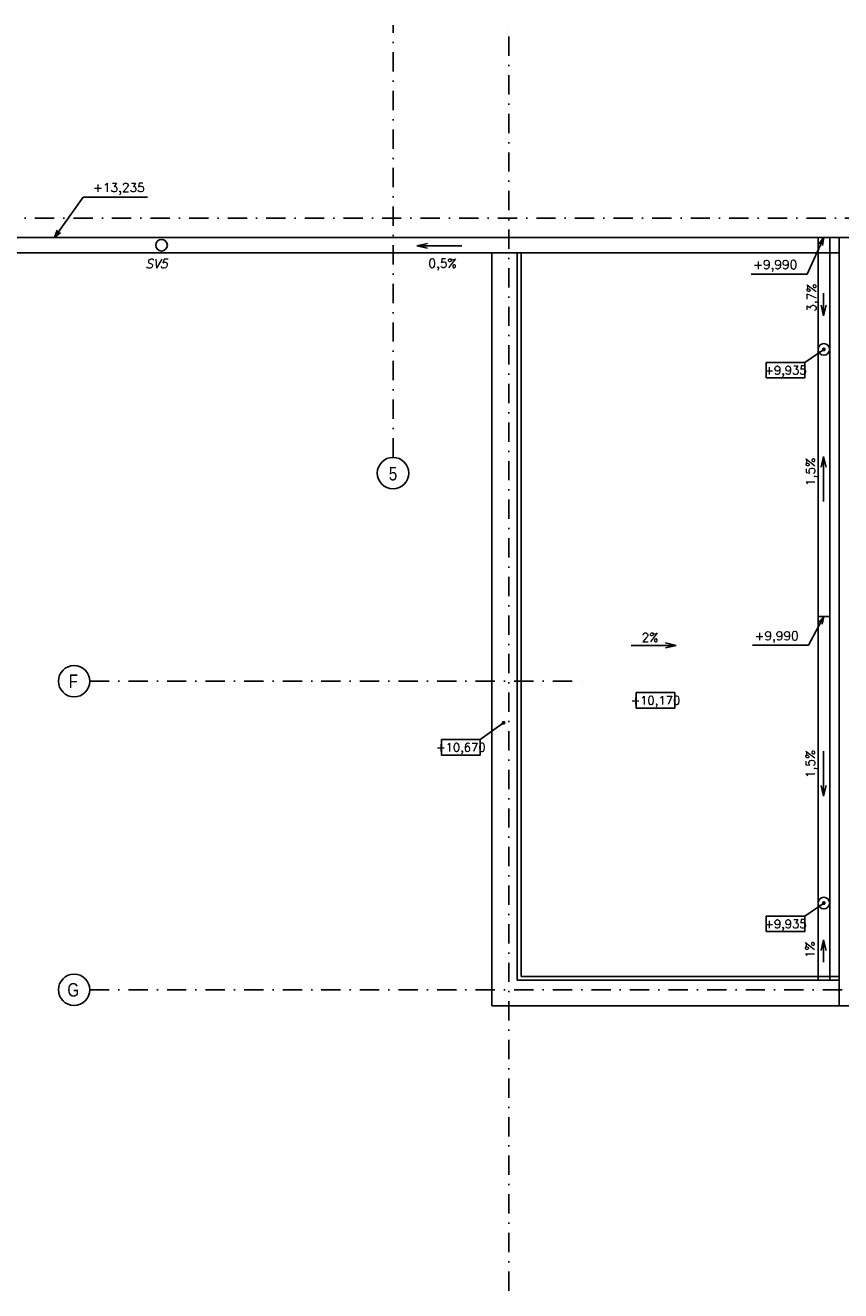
# Model space of a CAD drawing. Header units: millimetres. Extents: x 6435372 to 7248404, y 1559872 to 1886246.
# Tile 76 of 208: x 6792969 to 6803539, y 1841053 to 1857452. Entities that reach past the tile are written whole.
import ezdxf
from ezdxf.enums import TextEntityAlignment as Align

# ---------------------------------------------------------------- set-up
doc = ezdxf.new("R2010")
doc.units = ezdxf.units.MM
doc.linetypes.add('DASHDOT', pattern=[1, 0.5, -0.25, 0, -0.25])
doc.layers.add('matrice DPS', color=122, linetype='Continuous')
doc.styles.add('ARIAL', font='arial.ttf')
doc.styles.add('KURZIVA', font='italic__.ttf')
doc.styles.get("Standard").update_dxf_attribs({"font": 'romans.shx'})
doc.dimstyles.new('CADKON', dxfattribs={"dimscale": 100, "dimtxt": 2.2, "dimasz": 2.5, "dimexe": 1.8, "dimexo": 5, "dimgap": 0.6, "dimtad": 1, "dimrnd": 1, "dimtxsty": 'Standard', "dimblk1": 'OBLIQUE', "dimblk2": 'OBLIQUE', "dimsah": 1, "dimcen": 2.5, "dimadec": 1, "dimazin": 2, "dimtfac": 1, "dimtdec": 4, "dimtix": 1, "dimtmove": 2, "dimatfit": 3, "dimldrblk": 'OPEN30', "dimfxl": 5, "dimfxlon": 1, "dimtolj": 1, "dimarcsym": 0})
doc.dimstyles.new('CADKON$7', dxfattribs={"dimscale": 100, "dimtxt": 2.5, "dimasz": 2.5, "dimexe": 1.8, "dimexo": 5, "dimgap": 0.6, "dimtad": 1, "dimrnd": 1, "dimtxsty": 'Standard', "dimblk1": 'OBLIQUE', "dimblk2": 'OBLIQUE', "dimsah": 1, "dimcen": 2.5, "dimadec": 1, "dimazin": 2, "dimtfac": 1, "dimtdec": 4, "dimtix": 1, "dimtmove": 0, "dimatfit": 3, "dimldrblk": 'DOTSMALL', "dimfxl": 5, "dimfxlon": 1, "dimtfill": 1, "dimtolj": 1, "dimarcsym": 0})

# ---------------------------------------------------------------- blocks, each defined once
blk = doc.blocks.new('_Oblique')
at = {"color": 0, "lineweight": -2}
blk.add_line((-0.5, -0.5), (0.5, 0.5), dxfattribs=at)
blk = doc.blocks.new('*U1048')
at = {"color": 0, "linetype": 'ByBlock', "lineweight": -2}
blk.add_lwpolyline([(-5, -2), (5, -2), (5, 2), (-5, 2), (-5, -2)], dxfattribs=at)

msp = doc.modelspace()

# ---------------------------------------------------------------- linework, layer by layer
at = {"layer": 'matrice DPS', "linetype": 'DASHDOT', "ltscale": 500}
for p, q in [((6797736.3, 1851851.8), (6797736.3, 1857451.8)), ((6799236.3, 1841052.6), (6799236.3, 1857451.8)), ((6762586.6, 1854951.8), (6816736.3, 1854951.8)), ((6793806, 1848951.8), (6800236.3, 1848951.8)), ((6793806, 1844951.8), (6816736.3, 1844951.8))]:
    msp.add_line(p, q, dxfattribs=at)
at = {"layer": 'matrice DPS'}
for p, q in [((6773516.3, 1854701.8), (6799016.3, 1854701.8)), ((6798045.5, 1854592.1), (6798183, 1854622.6)), ((6798627.6, 1854592.1), (6798045.5, 1854592.1)), ((6798045.5, 1854592.1), (6798183, 1854561.6)), ((6799016.3, 1854701.8), (6803521.3, 1854701.8)), ((6803246.4, 1854701.8), (6803246.4, 1845076.3)), ((6803396.4, 1854701.8), (6803396.4, 1845076.3)), ((6803521.3, 1854701.8), (6803521.3, 1844746.3)), ((6803521.3, 1854701.8), (6809756.3, 1854701.8)), ((6773516.3, 1854501.8), (6803521.3, 1854501.8)), ((6799016.3, 1854501.8), (6799016.3, 1844746.3)), ((6799346.3, 1845076.3), (6799346.3, 1854501.8)), ((6799396.3, 1845126.3), (6799396.3, 1854501.8)), ((6803318.3, 1853978.6), (6803318.3, 1853687.6)), ((6803318.3, 1853687.6), (6803287.7, 1853825.1)), ((6803318.3, 1853687.6), (6803348.8, 1853825.1)), ((6803318.3, 1851863.6), (6803287.7, 1851726.1)), ((6803318.3, 1851281.5), (6803318.3, 1851863.6)), ((6803318.3, 1851863.6), (6803348.8, 1851726.1)), ((6803246.4, 1849789), (6803396.4, 1849789)), ((6800823.6, 1849416.2), (6801405.6, 1849416.2)), ((6801405.6, 1849416.2), (6801268.2, 1849446.7)), ((6801405.6, 1849416.2), (6801268.2, 1849385.6)), ((6803318.3, 1848043.5), (6803318.3, 1847461.4)), ((6803318.3, 1847461.4), (6803287.7, 1847598.8)), ((6803318.3, 1847461.4), (6803348.8, 1847598.8)), ((6803318.3, 1845599.4), (6803287.7, 1845461.9)), ((6803318.3, 1845308.3), (6803318.3, 1845599.4)), ((6803318.3, 1845599.4), (6803348.8, 1845461.9)), ((6799346.3, 1845076.3), (6803521.3, 1845076.3)), ((6799396.3, 1845126.3), (6803521.3, 1845126.3)), ((6815956.3, 1844746.3), (6799016.3, 1844746.3))]:
    msp.add_line(p, q, dxfattribs=at)
for centre, radius in [((6794735.6, 1854601.8), 75), ((6803321.3, 1853251.8), 75), ((6797736.3, 1851647.8), 203.9), ((6793602.1, 1848951.8), 203.9), ((6803321.3, 1846076.3), 75), ((6793602.1, 1844951.8), 203.9)]:
    msp.add_circle(centre, radius, dxfattribs=at)

# ---------------------------------------------------------------- block references
ref = msp.add_blockref('*U1048', (6802824, 1852982.1), dxfattribs=dict(at, xscale=50, yscale=50, zscale=50))
ref.add_attrib('Výška', '+9,935', dxfattribs={"layer": '0', "color": 0, "linetype": 'ByBlock', "lineweight": -2, "height": 110}).set_placement((6802824, 1852982.1), align=Align.MIDDLE_CENTER)
ref = msp.add_blockref('*U1048', (6801138.2, 1848702.9), dxfattribs=dict(at, xscale=50, yscale=50, zscale=50))
ref.add_attrib('Výška', '+10,170', dxfattribs={"layer": '0', "color": 0, "linetype": 'ByBlock', "lineweight": -2, "height": 110}).set_placement((6801138.2, 1848702.9), align=Align.MIDDLE_CENTER)
ref = msp.add_blockref('*U1048', (6798615.6, 1848094.7), dxfattribs=dict(at, xscale=50, yscale=50, zscale=50))
ref.add_attrib('Výška', '+10,670', dxfattribs={"layer": '0', "color": 0, "linetype": 'ByBlock', "lineweight": -2, "height": 110}).set_placement((6798615.6, 1848094.7), align=Align.MIDDLE_CENTER)
ref = msp.add_blockref('*U1048', (6802824, 1845806.6), dxfattribs=dict(at, xscale=50, yscale=50, zscale=50))
ref.add_attrib('Výška', '+9,935', dxfattribs={"layer": '0', "color": 0, "linetype": 'ByBlock', "lineweight": -2, "height": 110}).set_placement((6802824, 1845806.6), align=Align.MIDDLE_CENTER)

# ---------------------------------------------------------------- texts
for s, p in [('0,5%', (6798195.3, 1854309.7)), ('2%', (6800959.4, 1849461.3))]:
    msp.add_text(s, height=115, dxfattribs=at).set_placement(p)
at = {"layer": 'matrice DPS', "style": 'KURZIVA'}
msp.add_text('SV5', height=115, dxfattribs=at).set_placement((6794527.1, 1854303.9))
at = {"layer": 'matrice DPS'}
for s, p in [('3,7%', (6803219.2, 1853739.1)), ('1,5%', (6803205.2, 1851481.9)), ('1,5%', (6803204.2, 1847695.5)), ('1%', (6803198, 1845362.1))]:
    msp.add_text(s, height=115, rotation=90, dxfattribs=at).set_placement(p)
at = {"layer": 'matrice DPS', "style": 'ARIAL', "width": 0.8}
for s, p in [('5', (6797736.3, 1851639.4)), ('F', (6793590.5, 1848951.8)), ('G', (6793590.5, 1844951.8))]:
    msp.add_text(s, height=175, dxfattribs=at).set_placement(p, align=Align.MIDDLE)
at = {"layer": 'matrice DPS', "char_height": 115}
for s, insert, attachment_point in [('+13,235\\P', (6793847.2, 1855256.5), 7), ('+9,990', (6802975.2, 1854258), 9), ('+9,990', (6802993.7, 1849446.8), 9)]:
    msp.add_mtext(s, dxfattribs=dict(at, insert=insert, attachment_point=attachment_point))

# ---------------------------------------------------------------- leaders
at = {"layer": 'matrice DPS', "annotation_type": 0, "has_hookline": 1}
for points, hookline_direction, text_width in [([(6793347.7, 1854701.8), (6793717.2, 1855226.5), (6793817.2, 1855226.5)], 0, 706.4), ([(6803321.4, 1854701.8), (6803105.2, 1854228), (6803005.2, 1854228)], 1, 596.9), ([(6803321.4, 1849789), (6803123.7, 1849416.8), (6803023.7, 1849416.8)], 1, 596.9)]:
    msp.add_leader(points, dimstyle='CADKON$7', override={"dimscale": 50, "dimtxt": 2.3, "dimasz": 2, "dimldrblk": 'Open30'}, dxfattribs=dict(at, hookline_direction=hookline_direction, text_width=text_width))
at = {"layer": 'matrice DPS'}
for points, override in [([(6803321.3, 1853251.8), (6803074, 1853082.1)], {"dimasz": 2, "dimldrblk": 'DotSmall'}), ([(6799169.1, 1848412.3), (6798865.6, 1848194.7)], {"dimscale": 50, "dimasz": 1, "dimldrblk": 'Dot'}), ([(6803321.3, 1846076.3), (6803074, 1845906.6)], {"dimasz": 2, "dimldrblk": 'DotSmall'})]:
    msp.add_leader(points, dimstyle='CADKON', override=override, dxfattribs=at)

doc.saveas('drawing.dxf')
